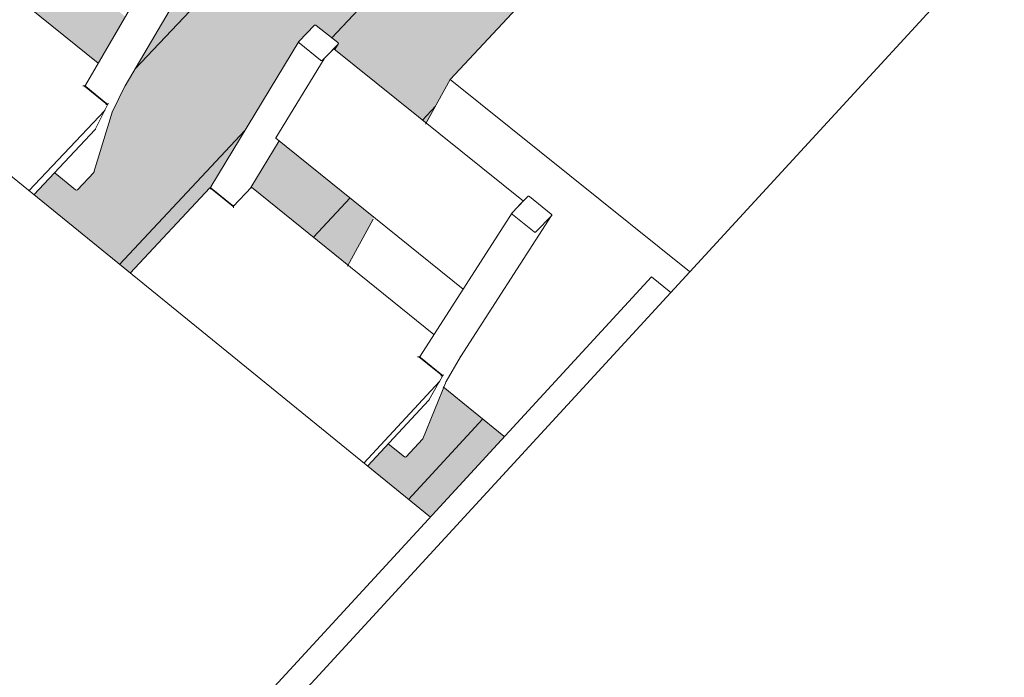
# Model space of a CAD drawing. Header units: centimetres. Extents: x 1151.07 to 1152.71, y 1902.53 to 1904.06.
# Tile 48 of 65: x 1152.18 to 1152.38, y 1903.11 to 1903.24. Entities that reach past the tile are written whole.
import ezdxf

# ---------------------------------------------------------------- set-up
doc = ezdxf.new("R2010")
doc.units = ezdxf.units.CM
for name, color, linetype, lineweight in [('Meble', 7, 'Continuous', 9), ('Wyposażenie elektryczne', 7, 'Continuous', 9), ('Wzór powierzchni', 7, 'Continuous', 9), ('Wzór powierzchni-1', 250, 'Continuous', 9), ('Wzór powierzchni-7', 9, 'Continuous', 9), ('Ściany-1', 250, 'Continuous', 25)]:
    doc.layers.add(name, color=color, linetype=linetype, lineweight=lineweight)
doc.layers.add('Wzór powierzchni-2', color=7, linetype='Continuous', lineweight=9, true_color=0xedebe7)

# ---------------------------------------------------------------- blocks, each defined once
blk = doc.blocks.new('FP_8-Aksono Kopia 1')
at = {"layer": 'Wzór powierzchni-2'}
h = blk.add_hatch(color=256, dxfattribs=at)
h.paths.add_polyline_path([(1152.18047, 1903.00093), (1152.20389, 1903.04115), (1152.17427, 1903.0658), (1152.16289, 1903.04503), (1152.15949, 1903.04141), (1152.1593, 1903.04144), (1152.15924, 1903.04147), (1152.15598, 1903.0442), (1152.14417, 1903.03142), (1152.17245, 1903.00766)])
h.paths.add_polyline_path([(1152.17072, 1903.06216), (1152.17085, 1903.06223), (1152.17065, 1903.06216), (1152.17068, 1903.06216)])
h.paths.add_polyline_path([(1152.09835, 1903.07461), (1152.12356, 1903.10144), (1152.12365, 1903.10136), (1152.12366, 1903.10167), (1152.12695, 1903.10518), (1152.10659, 1903.12213), (1152.09767, 1903.10299), (1152.09412, 1903.09928), (1152.09394, 1903.09931), (1152.09388, 1903.09935), (1152.08961, 1903.10297), (1152.07607, 1903.0886), (1152.09031, 1903.07664), (1152.09325, 1903.07988), (1152.09364, 1903.0799), (1152.09802, 1903.07623), (1152.09802, 1903.07573), (1152.09781, 1903.07505), (1152.09805, 1903.07485)])
h.paths.add_polyline_path([(1152.12814, 1903.09763), (1152.12807, 1903.09767), (1152.12813, 1903.09763)])
h.paths.add_polyline_path([(1152.10409, 1903.12088), (1152.10422, 1903.12095), (1152.10403, 1903.12088), (1152.10406, 1903.12088)])
h.paths.add_polyline_path([(1152.02687, 1903.13131), (1152.027, 1903.13153), (1152.02706, 1903.13146), (1152.02712, 1903.13158), (1152.02716, 1903.13162), (1152.02676, 1903.13155), (1152.02682, 1903.13156), (1152.02687, 1903.13132)])
h.paths.add_polyline_path([(1152.03252, 1903.13314), (1152.05764, 1903.15935), (1152.05766, 1903.15938), (1152.05775, 1903.15941), (1152.05782, 1903.15938), (1152.05783, 1903.15969), (1152.05944, 1903.16137), (1152.03979, 1903.17772), (1152.03187, 1903.1578), (1152.02841, 1903.15425), (1152.02822, 1903.15427), (1152.02817, 1903.15431), (1152.02397, 1903.15791), (1152.02399, 1903.15804), (1152.0252, 1903.16117), (1152.00933, 1903.14464), (1152.02211, 1903.13392), (1152.02231, 1903.13495), (1152.02234, 1903.13495), (1152.02241, 1903.13521), (1152.02243, 1903.13521), (1152.02247, 1903.13561), (1152.02607, 1903.13954), (1152.02646, 1903.13956), (1152.03076, 1903.13595), (1152.03076, 1903.13542), (1152.03062, 1903.13473), (1152.03079, 1903.13459)])
h.paths.add_polyline_path([(1152.26753, 1903.14128), (1152.28255, 1903.15759), (1152.27022, 1903.16757), (1152.26593, 1903.15705), (1152.26255, 1903.15344), (1152.26246, 1903.1534), (1152.26226, 1903.15347), (1152.25901, 1903.15611), (1152.25484, 1903.15159), (1152.25709, 1903.14977)])
h.paths.add_polyline_path([(1152.26285, 1903.15401), (1152.26286, 1903.15419), (1152.26285, 1903.15417)])
h.paths.add_polyline_path([(1152.26307, 1903.15477), (1152.26324, 1903.15498), (1152.26316, 1903.1549)])
h.paths.add_polyline_path([(1152.06224, 1903.15573), (1152.06217, 1903.15577), (1152.06223, 1903.15573)])
h.paths.add_polyline_path([(1152.26708, 1903.16459), (1152.26718, 1903.1647), (1152.26712, 1903.16475), (1152.26707, 1903.1646)])
h.paths.add_polyline_path([(1152.03713, 1903.17663), (1152.03726, 1903.1767), (1152.03707, 1903.17664), (1152.0371, 1903.17663)])
h.paths.add_polyline_path([(1151.95929, 1903.18805), (1151.95941, 1903.1882), (1151.95942, 1903.18809), (1151.95952, 1903.18831), (1151.95956, 1903.18836), (1151.95918, 1903.18831), (1151.95924, 1903.18828), (1151.95929, 1903.18806)])
h.paths.add_polyline_path([(1152.12791, 1903.26691), (1152.12796, 1903.26677), (1152.12795, 1903.26693)])
h.paths.add_polyline_path([(1151.96629, 1903.18868), (1151.96849, 1903.19094), (1151.9669, 1903.19232), (1151.9669, 1903.19247), (1151.98067, 1903.23363), (1151.98075, 1903.23357), (1151.98072, 1903.23387), (1151.98306, 1903.23626), (1151.96501, 1903.25125), (1151.95405, 1903.23973), (1151.95285, 1903.23853), (1151.95271, 1903.23847), (1151.9524, 1903.23864), (1151.94851, 1903.24188), (1151.94842, 1903.24205), (1151.94855, 1903.24228), (1151.94937, 1903.24315), (1151.95021, 1903.24404), (1151.96055, 1903.25519), (1151.96219, 1903.26019), (1151.96221, 1903.2602), (1151.96222, 1903.26103), (1151.96229, 1903.26312), (1151.96259, 1903.27178), (1151.96275, 1903.27683), (1151.96278, 1903.27786), (1151.96298, 1903.28283), (1151.96318, 1903.28923), (1151.96325, 1903.28985), (1151.96678, 1903.29343), (1151.96719, 1903.29343), (1151.96832, 1903.29268), (1151.99783, 1903.32254), (1151.99802, 1903.32499), (1152.00151, 1903.32853), (1152.00193, 1903.32853), (1152.00608, 1903.3255), (1152.00609, 1903.32494), (1152.00442, 1903.29497), (1152.00456, 1903.29503), (1152.02455, 1903.27861), (1152.05364, 1903.30826), (1152.05367, 1903.3083), (1152.05374, 1903.30833), (1152.05381, 1903.3083), (1152.05378, 1903.30857), (1152.05724, 1903.3121), (1152.05762, 1903.3121), (1152.0618, 1903.30871), (1152.06189, 1903.30836), (1152.06202, 1903.30841), (1152.07365, 1903.29896), (1152.09159, 1903.3173), (1152.09162, 1903.31735), (1152.09189, 1903.3179), (1152.09229, 1903.31871), (1152.09753, 1903.32919), (1152.09797, 1903.33011), (1152.09869, 1903.33154), (1152.09942, 1903.333), (1152.10699, 1903.34808), (1152.10705, 1903.34808), (1152.10706, 1903.34836), (1152.11024, 1903.35142), (1152.1106, 1903.35141), (1152.11481, 1903.34799), (1152.11481, 1903.34762), (1152.11429, 1903.34659), (1152.15109, 1903.31707), (1152.15196, 1903.31792), (1152.15232, 1903.31791), (1152.15657, 1903.3145), (1152.15657, 1903.31408), (1152.14066, 1903.28423), (1152.13831, 1903.27888), (1152.13552, 1903.26588), (1152.1321, 1903.26238), (1152.13198, 1903.26237), (1152.13184, 1903.26242), (1152.12772, 1903.26579), (1152.12765, 1903.2659), (1152.12812, 1903.26833), (1152.12075, 1903.26065), (1152.13965, 1903.24528), (1152.15614, 1903.26263), (1152.1566, 1903.2635), (1152.15821, 1903.26646), (1152.16572, 1903.28012), (1152.16655, 1903.28165), (1152.16681, 1903.28212), (1152.1725, 1903.29238), (1152.17258, 1903.29233), (1152.1726, 1903.29262), (1152.17575, 1903.29574), (1152.17611, 1903.29573), (1152.18039, 1903.2923), (1152.18044, 1903.29197), (1152.17983, 1903.29087), (1152.21732, 1903.26078), (1152.21818, 1903.26166), (1152.21855, 1903.26164), (1152.22287, 1903.25817), (1152.22292, 1903.25785), (1152.20573, 1903.22857), (1152.20312, 1903.22339), (1152.19937, 1903.21106), (1152.19596, 1903.2075), (1152.19589, 1903.20747), (1152.1957, 1903.20754), (1152.19144, 1903.21104), (1152.18723, 1903.20658), (1152.20675, 1903.1907), (1152.22307, 1903.20802), (1152.22312, 1903.20812), (1152.22368, 1903.20913), (1152.22517, 1903.2116), (1152.22873, 1903.21748), (1152.22894, 1903.21777), (1152.22984, 1903.21931), (1152.23004, 1903.2196), (1152.23094, 1903.22114), (1152.23115, 1903.22143), (1152.23221, 1903.22325), (1152.2324, 1903.22356), (1152.24085, 1903.23742), (1152.24094, 1903.23737), (1152.24095, 1903.23767), (1152.24407, 1903.24086), (1152.24444, 1903.24085), (1152.24879, 1903.23735), (1152.24885, 1903.23702), (1152.24819, 1903.23595), (1152.26669, 1903.22108), (1152.27153, 1903.22987), (1152.29993, 1903.26031), (1152.06728, 1903.44535), (1152.02634, 1903.40429), (1152.02566, 1903.40222), (1152.01921, 1903.39575), (1152.01849, 1903.39634), (1152.01849, 1903.39642), (1151.87766, 1903.25521), (1151.95473, 1903.19052), (1151.95479, 1903.19134), (1151.95489, 1903.19189), (1151.95492, 1903.19178), (1151.95495, 1903.19229), (1151.95855, 1903.19617), (1151.95893, 1903.19619), (1151.96315, 1903.19264), (1151.96315, 1903.19203), (1151.96308, 1903.19138), (1151.96559, 1903.18928)])
h.paths.add_polyline_path([(1152.25084, 1903.1923), (1152.25615, 1903.20194), (1152.23692, 1903.21746), (1152.23129, 1903.20811), (1152.23151, 1903.20794), (1152.2502, 1903.19282)])
h.paths.add_polyline_path([(1151.97753, 1903.20023), (1151.99146, 1903.21446), (1151.9915, 1903.21448), (1151.99157, 1903.21451), (1151.99164, 1903.21452), (1151.99161, 1903.21475), (1151.99326, 1903.21644), (1151.98527, 1903.22302), (1151.97948, 1903.20596)])
h.paths.add_polyline_path([(1152.22776, 1903.20439), (1152.22781, 1903.20442), (1152.22778, 1903.20442)])
h.paths.add_polyline_path([(1152.22771, 1903.20436), (1152.22781, 1903.20448), (1152.22772, 1903.20438)])
h.paths.add_polyline_path([(1152.19623, 1903.20811), (1152.19623, 1903.20831), (1152.19621, 1903.20828)])
h.paths.add_polyline_path([(1151.99598, 1903.21089), (1151.99602, 1903.21097), (1151.99592, 1903.2109), (1151.99598, 1903.21089)])
h.paths.add_polyline_path([(1152.22883, 1903.21758), (1152.22897, 1903.21789), (1152.22888, 1903.21766)])
h.paths.add_polyline_path([(1152.19955, 1903.21933), (1152.19964, 1903.21944), (1152.19958, 1903.21944), (1152.19955, 1903.21935)])
h.paths.add_polyline_path([(1152.22994, 1903.21941), (1152.23008, 1903.21972), (1152.22998, 1903.21949)])
h.paths.add_polyline_path([(1152.19961, 1903.21953), (1152.19966, 1903.21976), (1152.19961, 1903.21972), (1152.19961, 1903.21967)])
h.paths.add_polyline_path([(1152.23105, 1903.22124), (1152.23119, 1903.22156), (1152.23109, 1903.22133)])
h.paths.add_polyline_path([(1152.23327, 1903.22491), (1152.23337, 1903.22517), (1152.23337, 1903.22512)])
h.paths.add_polyline_path([(1152.20232, 1903.22498), (1152.20236, 1903.22502), (1152.20234, 1903.22501)])
h.paths.add_polyline_path([(1152.20227, 1903.22496), (1152.20235, 1903.22506), (1152.20228, 1903.22498)])
h.paths.add_polyline_path([(1152.2355, 1903.2286), (1152.23564, 1903.22892), (1152.23554, 1903.22869)])
h.paths.add_polyline_path([(1151.98514, 1903.22997), (1151.98518, 1903.23004), (1151.98507, 1903.22997), (1151.98514, 1903.22997)])
h.paths.add_polyline_path([(1152.23662, 1903.23045), (1152.23673, 1903.23072), (1152.23673, 1903.23067)])
h.paths.add_polyline_path([(1152.20028, 1903.23319), (1152.20531, 1903.24183), (1152.20552, 1903.24212), (1152.20573, 1903.24263), (1152.16937, 1903.27197), (1152.16412, 1903.26236), (1152.16421, 1903.26236), (1152.2002, 1903.23325)])
h.paths.add_polyline_path([(1152.24539, 1903.2333), (1152.24567, 1903.23377), (1152.24547, 1903.23371), (1152.24558, 1903.23371), (1152.24541, 1903.23335), (1152.24539, 1903.23332)])
h.paths.add_polyline_path([(1152.23886, 1903.23417), (1152.23901, 1903.23449), (1152.23891, 1903.23426)])
h.paths.add_polyline_path([(1152.20326, 1903.23824), (1152.20345, 1903.23864), (1152.2033, 1903.23832)])
h.paths.add_polyline_path([(1151.95327, 1903.23906), (1151.95388, 1903.23959), (1151.95346, 1903.23923), (1151.95335, 1903.23913)])
h.paths.add_polyline_path([(1152.20434, 1903.24008), (1152.20447, 1903.24039), (1152.20438, 1903.24016)])
h.paths.add_polyline_path([(1151.95492, 1903.24076), (1151.9554, 1903.2412), (1151.95615, 1903.24203), (1151.95608, 1903.24203), (1151.95579, 1903.24165), (1151.95507, 1903.2409)])
h.paths.add_polyline_path([(1152.20541, 1903.24193), (1152.20555, 1903.24224), (1152.20546, 1903.24202)])
h.paths.add_polyline_path([(1151.96405, 1903.25044), (1151.96455, 1903.2509), (1151.96417, 1903.25056)])
h.paths.add_polyline_path([(1152.21946, 1903.25415), (1152.21974, 1903.25462), (1152.21965, 1903.25456), (1152.21954, 1903.25429), (1152.21947, 1903.25416)])
h.paths.add_polyline_path([(1152.16061, 1903.25874), (1152.16072, 1903.2589), (1152.16063, 1903.25877)])
h.paths.add_polyline_path([(1152.16056, 1903.25872), (1152.16064, 1903.2588), (1152.16057, 1903.25874)])
h.paths.add_polyline_path([(1152.13257, 1903.26466), (1152.1327, 1903.26484), (1152.13263, 1903.26482), (1152.13258, 1903.26469)])
h.paths.add_polyline_path([(1152.13284, 1903.26543), (1152.13279, 1903.2655), (1152.13282, 1903.26544), (1152.13284, 1903.26543)])
h.paths.add_polyline_path([(1152.13284, 1903.26573), (1152.13296, 1903.26604), (1152.1329, 1903.26603), (1152.13288, 1903.26593)])
h.paths.add_polyline_path([(1151.9706, 1903.26888), (1151.99629, 1903.29488), (1151.99632, 1903.29491), (1151.9964, 1903.29493), (1151.99643, 1903.29493), (1151.99645, 1903.29577), (1151.99655, 1903.29764), (1151.99668, 1903.30129), (1151.97084, 1903.27504), (1151.9706, 1903.269)])
h.paths.add_polyline_path([(1152.13719, 1903.28069), (1152.13726, 1903.28076), (1152.1372, 1903.28071)])
h.paths.add_polyline_path([(1152.13724, 1903.28071), (1152.13728, 1903.28075), (1152.13726, 1903.28074)])
h.paths.add_polyline_path([(1152.17697, 1903.28831), (1152.17724, 1903.28879), (1152.17714, 1903.28873), (1152.17704, 1903.28844), (1152.17698, 1903.28832)])
h.paths.add_polyline_path([(1152.13509, 1903.28894), (1152.1373, 1903.29309), (1152.13801, 1903.29443), (1152.14015, 1903.2986), (1152.1046, 1903.32728), (1152.0997, 1903.3174), (1152.09983, 1903.31744), (1152.13509, 1903.28895)])
h.paths.add_polyline_path([(1152.00437, 1903.29498), (1152.0044, 1903.29507), (1152.00437, 1903.29503)])
h.paths.add_polyline_path([(1152.05819, 1903.30475), (1152.05823, 1903.30482), (1152.05813, 1903.30476), (1152.05819, 1903.30475)])
h.paths.add_polyline_path([(1152.15316, 1903.31054), (1152.15341, 1903.31102), (1152.15332, 1903.31097), (1152.15321, 1903.31066), (1152.15316, 1903.31055)])
h.paths.add_polyline_path([(1152.09618, 1903.31387), (1152.09625, 1903.31398), (1152.09618, 1903.31389)])
h.paths.add_polyline_path([(1152.09623, 1903.3139), (1152.09629, 1903.31398), (1152.09623, 1903.31391)])
h.paths.add_polyline_path([(1152.11139, 1903.34411), (1152.11163, 1903.3446), (1152.11154, 1903.34454), (1152.11149, 1903.34434), (1152.11139, 1903.34413)])
blk = doc.blocks.new('FP_34-Aksono Kopia 1')
at = {"layer": 'Wzór powierzchni-7'}
for p, q in [((1152.2625, 1903.29008), (1152.20772, 1903.23198)), ((1152.28176, 1903.27476), (1152.24759, 1903.23832)), ((1152.26855, 1903.22446), (1152.26594, 1903.22165)), ((1152.22998, 1903.21954), (1152.20458, 1903.19244)), ((1152.25127, 1903.20592), (1152.24384, 1903.19795)), ((1152.27813, 1903.16117), (1152.2631, 1903.14486))]:
    blk.add_line(p, q, dxfattribs=at)

msp = doc.modelspace()

# ---------------------------------------------------------------- linework, layer by layer
at = {"layer": 'Meble'}
for p, q in [((1152.10532, 1903.2732), (1152.26753, 1903.14128)), ((1152.16417, 1903.26239), (1152.20028, 1903.23319)), ((1152.19768, 1903.22875), (1152.21497, 1903.2584)), ((1152.22295, 1903.25788), (1152.20576, 1903.22863)), ((1152.24089, 1903.23761), (1152.24407, 1903.24086)), ((1152.24444, 1903.24085), (1152.24879, 1903.23735)), ((1152.22309, 1903.20818), (1152.24087, 1903.23758)), ((1152.2453, 1903.23378), (1152.24095, 1903.23728)), ((1152.24885, 1903.23702), (1152.24624, 1903.23436)), ((1152.24887, 1903.23706), (1152.24819, 1903.23594)), ((1152.24624, 1903.23436), (1152.24789, 1903.23604)), ((1152.24798, 1903.23612), (1152.28638, 1903.20527)), ((1152.23626, 1903.21806), (1152.24601, 1903.23407)), ((1152.24622, 1903.23433), (1152.24567, 1903.23377)), ((1152.19753, 1903.22845), (1152.19767, 1903.22874)), ((1152.19748, 1903.22855), (1152.20213, 1903.22478)), ((1152.19775, 1903.22845), (1152.20199, 1903.22501)), ((1152.20576, 1903.22864), (1152.20315, 1903.22344)), ((1152.2016, 1903.22365), (1152.20215, 1903.22474)), ((1152.20159, 1903.22363), (1152.18624, 1903.20735)), ((1152.20316, 1903.22347), (1152.19942, 1903.21114)), ((1152.20149, 1903.22344), (1152.19965, 1903.21976)), ((1152.2016, 1903.22365), (1152.20157, 1903.22362)), ((1152.19964, 1903.21974), (1152.18722, 1903.20656)), ((1152.19965, 1903.21976), (1152.19963, 1903.21973)), ((1152.23693, 1903.21747), (1152.2312, 1903.20805)), ((1152.27417, 1903.18741), (1152.23624, 1903.21801)), ((1152.19154, 1903.21092), (1152.19145, 1903.21106)), ((1152.1957, 1903.20754), (1152.19154, 1903.21092)), ((1152.19606, 1903.20755), (1152.19937, 1903.21106)), ((1152.19943, 1903.21123), (1152.19937, 1903.21106)), ((1152.20674, 1903.19069), (1152.22291, 1903.20795)), ((1152.2229, 1903.20794), (1152.22292, 1903.20795)), ((1152.22294, 1903.20794), (1152.22762, 1903.20416)), ((1152.22298, 1903.20796), (1152.22309, 1903.20817)), ((1152.22312, 1903.20822), (1152.22309, 1903.20818)), ((1152.22316, 1903.20787), (1152.22743, 1903.20442)), ((1152.22759, 1903.20415), (1152.23129, 1903.2081)), ((1152.2312, 1903.20806), (1152.23103, 1903.20775)), ((1152.23129, 1903.20811), (1152.23128, 1903.20809)), ((1152.23131, 1903.2081), (1152.26825, 1903.17822)), ((1152.28465, 1903.20348), (1152.28724, 1903.20618)), ((1152.28628, 1903.20519), (1152.28465, 1903.20348)), ((1152.28632, 1903.20523), (1152.28628, 1903.20519)), ((1152.28761, 1903.20617), (1152.292, 1903.20264)), ((1152.26546, 1903.17389), (1152.28406, 1903.20286)), ((1152.28408, 1903.20289), (1152.28462, 1903.20346)), ((1152.28465, 1903.20348), (1152.2846, 1903.20344)), ((1152.29208, 1903.20233), (1152.2736, 1903.17375)), ((1152.2841, 1903.20272), (1152.28406, 1903.20264)), ((1152.28854, 1903.19902), (1152.28414, 1903.20256)), ((1152.29206, 1903.20231), (1152.2889, 1903.19901)), ((1152.26525, 1903.17369), (1152.26999, 1903.16986)), ((1152.26529, 1903.17359), (1152.26546, 1903.17388)), ((1152.26549, 1903.17392), (1152.26546, 1903.17389)), ((1152.26553, 1903.17358), (1152.26985, 1903.17008)), ((1152.27361, 1903.17376), (1152.27071, 1903.16873)), ((1152.27358, 1903.17372), (1152.27361, 1903.17377)), ((1152.26939, 1903.16876), (1152.27, 1903.16981)), ((1152.26938, 1903.16875), (1152.25408, 1903.15219)), ((1152.27072, 1903.16875), (1152.26597, 1903.15711)), ((1152.26927, 1903.16855), (1152.26723, 1903.16499)), ((1152.26939, 1903.16876), (1152.26938, 1903.16875)), ((1152.27068, 1903.16869), (1152.27071, 1903.16873)), ((1152.26722, 1903.16498), (1152.25483, 1903.15158)), ((1152.26723, 1903.16499), (1152.26722, 1903.16498)), ((1152.26263, 1903.15347), (1152.26593, 1903.15705)), ((1152.26597, 1903.15711), (1152.26593, 1903.15705)), ((1152.26226, 1903.15347), (1152.25901, 1903.15611))]:
    msp.add_line(p, q, dxfattribs=at)
for points in [[(1152.24407, 1903.24086, 0), (1152.24411, 1903.24089, 0), (1152.24416, 1903.24091, 0), (1152.24422, 1903.24092, 0), (1152.24427, 1903.24092, 0), (1152.24433, 1903.24091, 0), (1152.24439, 1903.24088, 0), (1152.24444, 1903.24085, 0)], [(1152.24095, 1903.23728, 0), (1152.24091, 1903.23732, 0), (1152.24087, 1903.23737, 0), (1152.24085, 1903.23742, 0), (1152.24084, 1903.23747, 0), (1152.24085, 1903.23752, 0), (1152.24086, 1903.23757, 0), (1152.24089, 1903.23761, 0)], [(1152.24879, 1903.23735, 0), (1152.24883, 1903.23731, 0), (1152.24886, 1903.23726, 0), (1152.24889, 1903.23721, 0), (1152.2489, 1903.23716, 0), (1152.24889, 1903.23711, 0), (1152.24887, 1903.23706, 0), (1152.24885, 1903.23702, 0)], [(1152.24789, 1903.23604, 0), (1152.24792, 1903.23608, 0), (1152.24795, 1903.2361, 0), (1152.24797, 1903.23612, 0), (1152.24798, 1903.23611, 0)], [(1152.24567, 1903.23377, 0), (1152.24563, 1903.23374, 0), (1152.24558, 1903.23372, 0), (1152.24553, 1903.23371, 0), (1152.24547, 1903.23371, 0), (1152.24541, 1903.23372, 0), (1152.24535, 1903.23375, 0), (1152.2453, 1903.23378, 0)], [(1152.24601, 1903.23407, 0), (1152.24603, 1903.23411, 0), (1152.24607, 1903.23415, 0), (1152.24611, 1903.23421, 0), (1152.24615, 1903.23426, 0), (1152.2462, 1903.23431, 0), (1152.24624, 1903.23436, 0)], [(1152.19771, 1903.22879, 0), (1152.19768, 1903.22874, 0), (1152.19766, 1903.2287, 0), (1152.19765, 1903.22864, 0), (1152.19766, 1903.22859, 0), (1152.19768, 1903.22854, 0), (1152.19771, 1903.22849, 0), (1152.19775, 1903.22845, 0)], [(1152.20573, 1903.22859, 0), (1152.20576, 1903.22863, 0), (1152.20578, 1903.22868, 0)], [(1152.19748, 1903.22855, 0), (1152.19747, 1903.22856, 0), (1152.19742, 1903.22858, 0), (1152.19735, 1903.2286, 0), (1152.19727, 1903.2286, 0), (1152.19717, 1903.22861, 0)], [(1152.20215, 1903.22474, 0), (1152.20215, 1903.22477, 0), (1152.20212, 1903.22479, 0), (1152.20207, 1903.22481, 0), (1152.20201, 1903.22483, 0), (1152.20192, 1903.22484, 0), (1152.20183, 1903.22484, 0)], [(1152.20199, 1903.22501, 0), (1152.20204, 1903.22498, 0), (1152.2021, 1903.22496, 0), (1152.20216, 1903.22495, 0), (1152.20222, 1903.22495, 0), (1152.20227, 1903.22496, 0), (1152.20232, 1903.22498, 0), (1152.20236, 1903.22502, 0)], [(1152.20149, 1903.22351, 0), (1152.2015, 1903.22347, 0), (1152.20149, 1903.22344, 0)], [(1152.20312, 1903.22339, 0), (1152.20315, 1903.22343, 0), (1152.20315, 1903.22344, 0)], [(1152.19967, 1903.21977, 0), (1152.19972, 1903.21979, 0), (1152.19976, 1903.21983, 0)], [(1152.23624, 1903.21801, 0), (1152.23624, 1903.21801, 0), (1152.23624, 1903.21803, 0), (1152.23626, 1903.21806, 0)], [(1152.19606, 1903.20755, 0), (1152.19589, 1903.20747, 0), (1152.1957, 1903.20754, 0)], [(1152.22293, 1903.20795, 0), (1152.22294, 1903.20794, 0), (1152.22295, 1903.20791, 0), (1152.22297, 1903.20786, 0), (1152.22299, 1903.20778, 0), (1152.223, 1903.2077, 0)], [(1152.22309, 1903.20817, 0), (1152.22307, 1903.20812, 0), (1152.22306, 1903.20807, 0), (1152.22307, 1903.20802, 0), (1152.22309, 1903.20796, 0), (1152.22312, 1903.20791, 0), (1152.22316, 1903.20787, 0)], [(1152.23117, 1903.20802, 0), (1152.2312, 1903.20806, 0), (1152.2312, 1903.20806, 0)], [(1152.23138, 1903.20785, 0), (1152.23136, 1903.20794, 0), (1152.23135, 1903.20801, 0), (1152.23133, 1903.20806, 0), (1152.23131, 1903.2081, 0), (1152.23131, 1903.2081, 0)], [(1152.28724, 1903.20618, 0), (1152.28728, 1903.20622, 0), (1152.28733, 1903.20624, 0), (1152.28738, 1903.20625, 0), (1152.28744, 1903.20624, 0), (1152.2875, 1903.20623, 0), (1152.28756, 1903.20621, 0), (1152.28761, 1903.20617, 0)], [(1152.22743, 1903.20442, 0), (1152.22748, 1903.20438, 0), (1152.22754, 1903.20436, 0), (1152.2276, 1903.20435, 0), (1152.22766, 1903.20435, 0), (1152.22771, 1903.20436, 0), (1152.22776, 1903.20439, 0), (1152.22781, 1903.20442, 0)], [(1152.22762, 1903.20416, 0), (1152.22762, 1903.20415, 0), (1152.22764, 1903.20412, 0), (1152.22766, 1903.20406, 0), (1152.22767, 1903.20399, 0), (1152.22769, 1903.2039, 0)], [(1152.28414, 1903.20256, 0), (1152.28409, 1903.2026, 0), (1152.28406, 1903.20265, 0), (1152.28404, 1903.2027, 0), (1152.28403, 1903.20275, 0), (1152.28403, 1903.2028, 0), (1152.28405, 1903.20285, 0), (1152.28408, 1903.20289, 0)], [(1152.292, 1903.20264, 0), (1152.29205, 1903.2026, 0), (1152.29208, 1903.20255, 0), (1152.2921, 1903.2025, 0), (1152.29211, 1903.20245, 0), (1152.29211, 1903.2024, 0), (1152.29209, 1903.20235, 0), (1152.29206, 1903.20231, 0)], [(1152.2889, 1903.19901, 0), (1152.28886, 1903.19898, 0), (1152.28882, 1903.19896, 0), (1152.28876, 1903.19895, 0), (1152.2887, 1903.19895, 0), (1152.28864, 1903.19896, 0), (1152.28859, 1903.19899, 0), (1152.28854, 1903.19902, 0)], [(1152.26525, 1903.17369, 0), (1152.26524, 1903.1737, 0), (1152.2652, 1903.17371, 0), (1152.26513, 1903.17373, 0), (1152.26504, 1903.17374, 0), (1152.26495, 1903.17374, 0)], [(1152.26546, 1903.17388, 0), (1152.26545, 1903.17388, 0), (1152.26544, 1903.17383, 0), (1152.26543, 1903.17378, 0), (1152.26544, 1903.17372, 0), (1152.26546, 1903.17367, 0), (1152.26549, 1903.17362, 0), (1152.26553, 1903.17358, 0)], [(1152.27, 1903.16981, 0), (1152.27, 1903.16984, 0), (1152.26998, 1903.16986, 0), (1152.26993, 1903.16988, 0), (1152.26986, 1903.1699, 0), (1152.26978, 1903.16991, 0), (1152.26968, 1903.16991, 0)], [(1152.26985, 1903.17008, 0), (1152.2699, 1903.17005, 0), (1152.26995, 1903.17003, 0), (1152.27001, 1903.17002, 0), (1152.27007, 1903.17002, 0), (1152.27013, 1903.17003, 0), (1152.27018, 1903.17006, 0)], [(1152.26928, 1903.16863, 0), (1152.26928, 1903.16859, 0), (1152.26927, 1903.16855, 0)], [(1152.26724, 1903.16501, 0), (1152.26729, 1903.16503, 0), (1152.26733, 1903.16507, 0)], [(1152.26263, 1903.15347, 0), (1152.26246, 1903.1534, 0), (1152.26226, 1903.15347, 0)]]:
    msp.add_polyline3d(points, dxfattribs=at)
at = {"layer": 'Wyposażenie elektryczne'}
for p, q in [((1152.32077, 1903.28266), (1152.27153, 1903.22987)), ((1152.26655, 1903.22082), (1152.27153, 1903.22987)), ((1152.27153, 1903.22987), (1152.31997, 1903.19102)), ((1152.25074, 1903.19211), (1152.25598, 1903.20162)), ((1152.3123, 1903.1899), (1152.22874, 1903.09915)), ((1152.31621, 1903.18676), (1152.3123, 1903.1899)), ((1152.28243, 1903.15769), (1152.27011, 1903.16766))]:
    msp.add_line(p, q, dxfattribs=at)
at = {"layer": 'Ściany-1'}
msp.add_line((1152.44985, 1903.33207), (1152.24113, 1903.10511), dxfattribs=at)

# ---------------------------------------------------------------- block references
at = {"layer": 'Wzór powierzchni'}
msp.add_blockref('FP_34-Aksono Kopia 1', (0, 0), dxfattribs=at)
at = {"layer": 'Wzór powierzchni-1'}
msp.add_blockref('FP_8-Aksono Kopia 1', (0, 0), dxfattribs=at)

doc.saveas('drawing.dxf')
